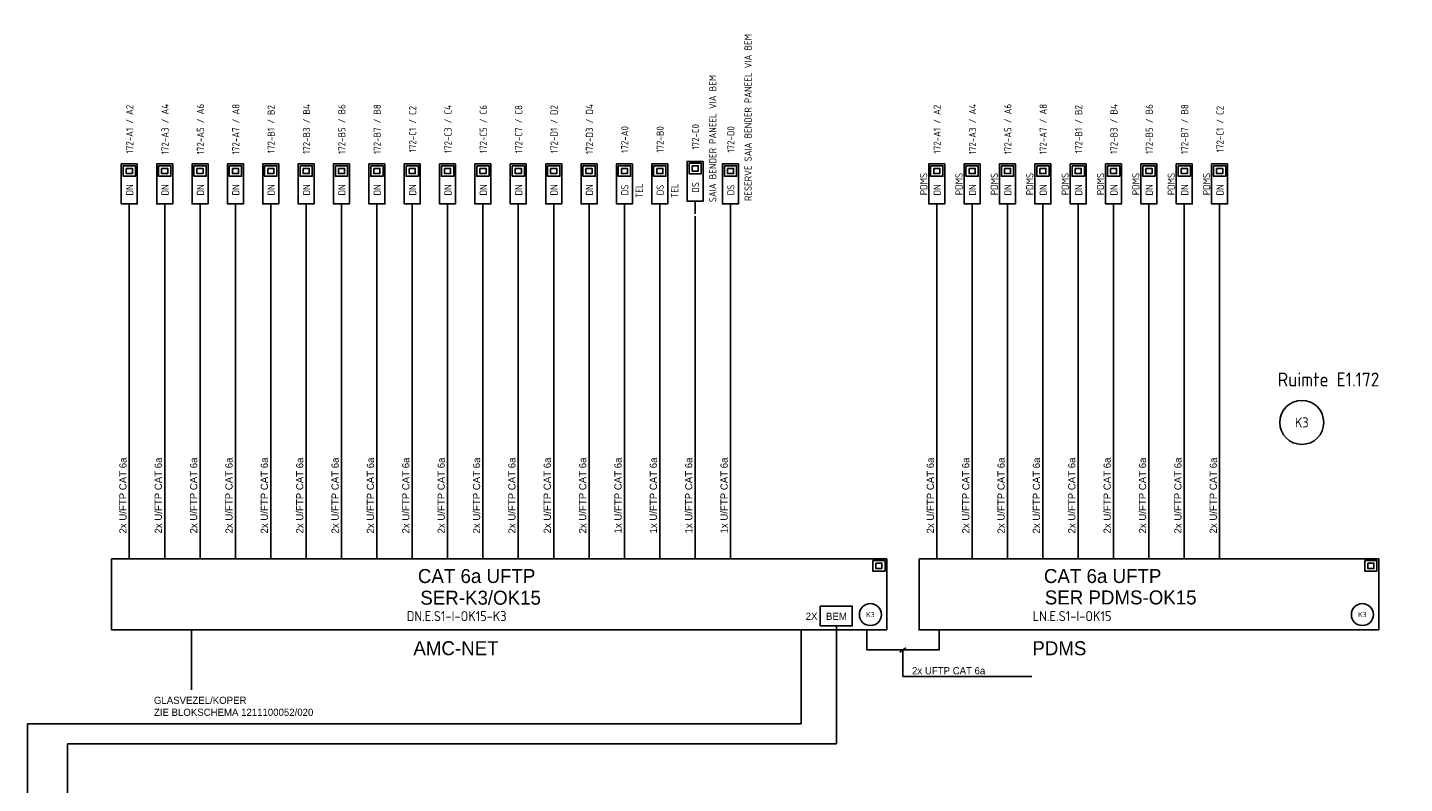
# Model space of a CAD drawing. Header units: millimetres. Extents: x 30 to 777, y 26 to 479.
# Tile 6 of 6: x 427 to 771, y 290 to 479. Entities that reach past the tile are written whole.
import ezdxf
from ezdxf.enums import TextEntityAlignment as Align

# ---------------------------------------------------------------- set-up
doc = ezdxf.new("R2010")
doc.units = ezdxf.units.MM
for name, color, linetype in [('AT$1A---_BIJSCHRIFT', 7, 'Continuous'), ('AT$1A---_TEKST', 2, 'Continuous'), ('E--L6100', 3, 'Continuous'), ('E--L6400', 3, 'Continuous'), ('EB6122--_ATTRIB', 2, 'Continuous'), ('EB6441--_ATTRIB', 2, 'Continuous'), ('EL6122--_AARD-NEN3134', 3, 'Continuous'), ('EL6441--_DN', 7, 'Continuous')]:
    doc.layers.add(name, color=color, linetype=linetype)
doc.styles.add('1_8', font='ISO.shx', dxfattribs={"height": 1.8})
doc.styles.add('2_5', font='iso.shx', dxfattribs={"height": 2.5})
doc.styles.add('GBB_ISOP', font='b-gbp3.shx')
doc.styles.add('NORATT', font='isocp.shx')
doc.styles.add('Normaal_staand', font='iso.shx')

# ---------------------------------------------------------------- blocks, each defined once
blk = doc.blocks.new('ES3134')
at = {"color": 0}
blk.add_circle((0, 0), 5.5, dxfattribs=at)
at = {"style": '1_8', "flags": 8}
blk.add_attdef('M_CODE', text='', height=1.8, dxfattribs=at).set_placement((0, 0), align=Align.MIDDLE_CENTER)
at = {"color": 0, "style": '2_5', "flags": 8}
blk.add_attdef('CODE', text='', height=2.5, dxfattribs=at).set_placement((0, 0), align=Align.MIDDLE)
blk = doc.blocks.new('DATA-LS3')
at = {"layer": 'E--L6400', "color": 2, "linetype": 'Continuous'}
blk.add_line((3.1, 0), (0, 0), dxfattribs=at)
for points in [[(13.1, -2), (3.1, -2), (3.1, 2), (13.1, 2)], [(12.63, 1.53), (12.63, -1.54), (10.01, -1.54), (10.01, 1.53)], [(11.98, 0.76), (11.98, -0.77), (10.67, -0.77), (10.67, 0.76)]]:
    blk.add_lwpolyline(points, close=True, dxfattribs=at)
at = {"style": 'NORATT'}
for tag, flags, p in [('CODE', 9, (8.06, 6.75)), ('M_CODE', 8, (8.06, 3.75))]:
    blk.add_attdef(tag, text='', height=1.8, dxfattribs=dict(at, flags=flags)).set_placement(p, align=Align.MIDDLE_CENTER)
for tag, flags, p in [('PANEEL', 9, (0, 3)), ('GRP', 8, (0, -5)), ('RUIMTE', 9, (0, -7.5))]:
    blk.add_attdef(tag, text='', height=1.8, dxfattribs=dict(at, flags=flags)).set_placement(p, align=Align.MIDDLE_LEFT)
at = {"color": 1, "style": 'NORATT'}
blk.add_attdef('DATACODE', text='', height=1.8, dxfattribs=at).set_placement((8.06, 3.75), align=Align.MIDDLE_CENTER)
blk.add_attdef('DATA-TST', text='', height=1.8, dxfattribs=at).set_placement((4.62, 0), align=Align.MIDDLE_LEFT)

msp = doc.modelspace()

# ---------------------------------------------------------------- linework, layer by layer
at = {"color": 3}
for p, q in [((447.87, 346.58), (641.82, 346.58)), ((447.87, 328.74), (447.87, 346.58)), ((641.82, 346.58), (641.82, 328.74)), ((641.82, 328.74), (447.87, 328.74))]:
    msp.add_line(p, q, dxfattribs=at)
at = {"color": 1}
for p, q in [((467.87, 328.74), (467.87, 313.74)), ((620.4, 328.74), (620.4, 305.24)), ((629.25, 329.74), (629.25, 300.24)), ((645.1, 323.17), (646.6, 324.31)), ((620.4, 305.24), (426.84, 305.24)), ((426.84, 305.24), (426.84, 43.9)), ((436.84, 300.24), (629.25, 300.24)), ((436.84, 300.24), (436.84, 43.9))]:
    msp.add_line(p, q, dxfattribs=at)
at = {"color": 3}
msp.add_lwpolyline([(649.88, 346.58), (764.9, 346.58), (764.9, 328.74), (649.88, 328.74)], close=True, dxfattribs=at)
at = {"color": 1}
msp.add_lwpolyline([(625.16, 334.74), (633.16, 334.74), (633.16, 329.74), (625.16, 329.74)], close=True, dxfattribs=at)
for points in [[(636.82, 328.74), (636.82, 323.74), (654.88, 323.74), (654.88, 328.74)], [(645.85, 323.74), (645.85, 317.11), (678.13, 317.11)]]:
    msp.add_lwpolyline(points, dxfattribs=at)
at = {"layer": 'E--L6100', "color": 1}
msp.add_line((452.3, 432.23), (452.3, 346.58), dxfattribs=at)
for points in [[(461.15, 432.23), (461.15, 346.58)], [(469.99, 432.23), (469.99, 346.58)], [(478.84, 432.23), (478.84, 346.58)], [(487.69, 432.23), (487.69, 346.58)], [(496.54, 432.23), (496.54, 346.58)], [(505.38, 432.23), (505.38, 346.58)], [(514.23, 432.23), (514.23, 346.58)], [(523.08, 432.23), (523.08, 346.58)], [(531.92, 432.23), (531.92, 346.58)], [(540.77, 432.23), (540.77, 346.58)], [(549.62, 432.23), (549.62, 346.58)], [(558.47, 432.23), (558.47, 346.58)], [(567.31, 432.23), (567.31, 346.58)], [(576.16, 432.23), (576.16, 346.58)], [(585.01, 432.23), (585.01, 346.58)], [(593.86, 432.23), (593.86, 346.58)], [(602.7, 432.23), (602.7, 346.58)], [(654.3, 432.23), (654.3, 346.58)], [(663.15, 432.23), (663.15, 346.58)], [(672, 432.23), (672, 346.58)], [(680.85, 432.23), (680.85, 346.58)], [(689.69, 432.23), (689.69, 346.58)], [(698.54, 432.23), (698.54, 346.58)], [(707.39, 432.23), (707.39, 346.58)], [(716.24, 432.23), (716.24, 346.58)], [(725.08, 432.23), (725.08, 346.58)]]:
    msp.add_lwpolyline(points, dxfattribs=at)
at = {"layer": 'E--L6400', "color": 2, "linetype": 'Continuous'}
for points in [[(638.3, 346.11), (641.36, 346.11), (641.36, 343.49), (638.3, 343.49)], [(639.06, 345.46), (640.59, 345.46), (640.59, 344.15), (639.06, 344.15)], [(761.37, 346.11), (764.43, 346.11), (764.43, 343.49), (761.37, 343.49)], [(762.14, 345.46), (763.67, 345.46), (763.67, 344.15), (762.14, 344.15)]]:
    msp.add_lwpolyline(points, close=True, dxfattribs=at)

# ---------------------------------------------------------------- block references
at = {"layer": 'EL6122--_AARD-NEN3134'}
ref = msp.add_blockref('ES3134', (745.63, 380.66), dxfattribs=at)
ref.add_attrib('CODE', 'K3', dxfattribs={"layer": 'EB6122--_ATTRIB', "color": 2, "height": 2.5, "style": 'NORATT', "flags": 8}).set_placement((745.63, 380.66), align=Align.MIDDLE)
ref = msp.add_blockref('ES3134', (637.7, 332.6), dxfattribs=dict(at, xscale=0.5, yscale=0.5, zscale=0.5))
ref.add_attrib('CODE', 'K3', dxfattribs={"layer": 'EB6122--_ATTRIB', "color": 2, "height": 1.25, "style": 'NORATT', "flags": 8}).set_placement((637.7, 332.6), align=Align.MIDDLE)
ref = msp.add_blockref('ES3134', (760.78, 332.6), dxfattribs=dict(at, xscale=0.5, yscale=0.5, zscale=0.5))
ref.add_attrib('CODE', 'K3', dxfattribs={"layer": 'EB6122--_ATTRIB', "color": 2, "height": 1.25, "style": 'NORATT', "flags": 8}).set_placement((760.78, 332.6), align=Align.MIDDLE)
at = {"layer": 'EL6441--_DN'}
ref = msp.add_blockref('DATA-LS3', (602.7, 432.23), dxfattribs=dict(at, rotation=90))
ref.add_attrib('DATACODE', '172-D0', dxfattribs={"layer": 'EB6441--_ATTRIB', "color": 1, "height": 1.8, "rotation": 90, "style": 'NORATT'}).set_placement((602.8, 451.45), align=Align.MIDDLE_CENTER)
ref.add_attrib('DATA-TST', 'DS', dxfattribs={"layer": 'EB6441--_ATTRIB', "color": 1, "height": 1.8, "rotation": 90, "style": 'NORATT'}).set_placement((602.8, 438.81), align=Align.MIDDLE_CENTER)
ref.add_attrib('M_CODE', 'RESERVE SAIA BENDER PANEEL VIA BEM', dxfattribs={"layer": 'EB6441--_ATTRIB', "color": 1, "height": 1.8, "rotation": 90, "style": 'NORATT', "flags": 8}).set_placement((607.1, 456.93), align=Align.MIDDLE_CENTER)
ref = msp.add_blockref('DATA-LS3', (593.86, 432.87), dxfattribs=dict(at, rotation=90))
ref.add_attrib('DATACODE', '172-C0', dxfattribs={"layer": 'EB6441--_ATTRIB', "color": 1, "height": 1.8, "rotation": 90, "style": 'NORATT'}).set_placement((593.95, 452.1), align=Align.MIDDLE_CENTER)
ref.add_attrib('DATA-TST', 'DS', dxfattribs={"layer": 'EB6441--_ATTRIB', "color": 1, "height": 1.8, "rotation": 90, "style": 'NORATT'}).set_placement((593.95, 439.45), align=Align.MIDDLE_CENTER)
ref.add_attrib('M_CODE', 'SAIA BENDER PANEEL VIA BEM', dxfattribs={"layer": 'EB6441--_ATTRIB', "color": 1, "height": 1.8, "rotation": 90, "style": 'NORATT', "flags": 8}).set_placement((598.25, 451.68), align=Align.MIDDLE_CENTER)
ref = msp.add_blockref('DATA-LS3', (452.3, 432.23), dxfattribs=dict(at, rotation=90))
ref.add_attrib('DATACODE', '172-A1 / A2', dxfattribs={"layer": 'EB6441--_ATTRIB', "color": 1, "height": 1.8, "rotation": 90, "style": 'NORATT'}).set_placement((452.39, 454.03), align=Align.MIDDLE_CENTER)
ref.add_attrib('DATA-TST', 'DN', dxfattribs={"layer": 'EB6441--_ATTRIB', "color": 1, "height": 1.8, "rotation": 90, "style": 'NORATT'}).set_placement((452.39, 438.81), align=Align.MIDDLE_CENTER)
ref = msp.add_blockref('DATA-LS3', (461.15, 432.23), dxfattribs=dict(at, rotation=90))
ref.add_attrib('DATACODE', '172-A3 / A4', dxfattribs={"layer": 'EB6441--_ATTRIB', "color": 1, "height": 1.8, "rotation": 90, "style": 'NORATT'}).set_placement((461.24, 454.03), align=Align.MIDDLE_CENTER)
ref.add_attrib('DATA-TST', 'DN', dxfattribs={"layer": 'EB6441--_ATTRIB', "color": 1, "height": 1.8, "rotation": 90, "style": 'NORATT'}).set_placement((461.24, 438.81), align=Align.MIDDLE_CENTER)
ref = msp.add_blockref('DATA-LS3', (469.99, 432.23), dxfattribs=dict(at, rotation=90))
ref.add_attrib('DATACODE', '172-A5 / A6', dxfattribs={"layer": 'EB6441--_ATTRIB', "color": 1, "height": 1.8, "rotation": 90, "style": 'NORATT'}).set_placement((470.09, 454.03), align=Align.MIDDLE_CENTER)
ref.add_attrib('DATA-TST', 'DN', dxfattribs={"layer": 'EB6441--_ATTRIB', "color": 1, "height": 1.8, "rotation": 90, "style": 'NORATT'}).set_placement((470.09, 438.81), align=Align.MIDDLE_CENTER)
ref = msp.add_blockref('DATA-LS3', (478.84, 432.23), dxfattribs=dict(at, rotation=90))
ref.add_attrib('DATACODE', '172-A7 / A8', dxfattribs={"layer": 'EB6441--_ATTRIB', "color": 1, "height": 1.8, "rotation": 90, "style": 'NORATT'}).set_placement((478.93, 454.03), align=Align.MIDDLE_CENTER)
ref.add_attrib('DATA-TST', 'DN', dxfattribs={"layer": 'EB6441--_ATTRIB', "color": 1, "height": 1.8, "rotation": 90, "style": 'NORATT'}).set_placement((478.93, 438.81), align=Align.MIDDLE_CENTER)
ref = msp.add_blockref('DATA-LS3', (487.69, 432.23), dxfattribs=dict(at, rotation=90))
ref.add_attrib('DATACODE', '172-B1 / B2', dxfattribs={"layer": 'EB6441--_ATTRIB', "color": 1, "height": 1.8, "rotation": 90, "style": 'NORATT'}).set_placement((487.78, 454.03), align=Align.MIDDLE_CENTER)
ref.add_attrib('DATA-TST', 'DN', dxfattribs={"layer": 'EB6441--_ATTRIB', "color": 1, "height": 1.8, "rotation": 90, "style": 'NORATT'}).set_placement((487.78, 438.81), align=Align.MIDDLE_CENTER)
ref = msp.add_blockref('DATA-LS3', (496.54, 432.23), dxfattribs=dict(at, rotation=90))
ref.add_attrib('DATACODE', '172-B3 / B4', dxfattribs={"layer": 'EB6441--_ATTRIB', "color": 1, "height": 1.8, "rotation": 90, "style": 'NORATT'}).set_placement((496.63, 454.03), align=Align.MIDDLE_CENTER)
ref.add_attrib('DATA-TST', 'DN', dxfattribs={"layer": 'EB6441--_ATTRIB', "color": 1, "height": 1.8, "rotation": 90, "style": 'NORATT'}).set_placement((496.63, 438.81), align=Align.MIDDLE_CENTER)
ref = msp.add_blockref('DATA-LS3', (505.38, 432.23), dxfattribs=dict(at, rotation=90))
ref.add_attrib('DATACODE', '172-B5 / B6', dxfattribs={"layer": 'EB6441--_ATTRIB', "color": 1, "height": 1.8, "rotation": 90, "style": 'NORATT'}).set_placement((505.48, 454.03), align=Align.MIDDLE_CENTER)
ref.add_attrib('DATA-TST', 'DN', dxfattribs={"layer": 'EB6441--_ATTRIB', "color": 1, "height": 1.8, "rotation": 90, "style": 'NORATT'}).set_placement((505.48, 438.81), align=Align.MIDDLE_CENTER)
ref = msp.add_blockref('DATA-LS3', (514.23, 432.23), dxfattribs=dict(at, rotation=90))
ref.add_attrib('DATACODE', '172-B7 / B8', dxfattribs={"layer": 'EB6441--_ATTRIB', "color": 1, "height": 1.8, "rotation": 90, "style": 'NORATT'}).set_placement((514.32, 454.03), align=Align.MIDDLE_CENTER)
ref.add_attrib('DATA-TST', 'DN', dxfattribs={"layer": 'EB6441--_ATTRIB', "color": 1, "height": 1.8, "rotation": 90, "style": 'NORATT'}).set_placement((514.32, 438.81), align=Align.MIDDLE_CENTER)
ref = msp.add_blockref('DATA-LS3', (523.08, 432.23), dxfattribs=dict(at, rotation=90))
ref.add_attrib('DATACODE', '172-C1 / C2', dxfattribs={"layer": 'EB6441--_ATTRIB', "color": 1, "height": 1.8, "rotation": 90, "style": 'NORATT'}).set_placement((523.17, 454.03), align=Align.MIDDLE_CENTER)
ref.add_attrib('DATA-TST', 'DN', dxfattribs={"layer": 'EB6441--_ATTRIB', "color": 1, "height": 1.8, "rotation": 90, "style": 'NORATT'}).set_placement((523.17, 438.81), align=Align.MIDDLE_CENTER)
ref = msp.add_blockref('DATA-LS3', (531.92, 432.23), dxfattribs=dict(at, rotation=90))
ref.add_attrib('DATACODE', '172-C3 / C4', dxfattribs={"layer": 'EB6441--_ATTRIB', "color": 1, "height": 1.8, "rotation": 90, "style": 'NORATT'}).set_placement((532.02, 454.03), align=Align.MIDDLE_CENTER)
ref.add_attrib('DATA-TST', 'DN', dxfattribs={"layer": 'EB6441--_ATTRIB', "color": 1, "height": 1.8, "rotation": 90, "style": 'NORATT'}).set_placement((532.02, 438.81), align=Align.MIDDLE_CENTER)
ref = msp.add_blockref('DATA-LS3', (540.77, 432.23), dxfattribs=dict(at, rotation=90))
ref.add_attrib('DATACODE', '172-C5 / C6', dxfattribs={"layer": 'EB6441--_ATTRIB', "color": 1, "height": 1.8, "rotation": 90, "style": 'NORATT'}).set_placement((540.87, 454.03), align=Align.MIDDLE_CENTER)
ref.add_attrib('DATA-TST', 'DN', dxfattribs={"layer": 'EB6441--_ATTRIB', "color": 1, "height": 1.8, "rotation": 90, "style": 'NORATT'}).set_placement((540.87, 438.81), align=Align.MIDDLE_CENTER)
ref = msp.add_blockref('DATA-LS3', (549.62, 432.23), dxfattribs=dict(at, rotation=90))
ref.add_attrib('DATACODE', '172-C7 / C8', dxfattribs={"layer": 'EB6441--_ATTRIB', "color": 1, "height": 1.8, "rotation": 90, "style": 'NORATT'}).set_placement((549.71, 454.03), align=Align.MIDDLE_CENTER)
ref.add_attrib('DATA-TST', 'DN', dxfattribs={"layer": 'EB6441--_ATTRIB', "color": 1, "height": 1.8, "rotation": 90, "style": 'NORATT'}).set_placement((549.71, 438.81), align=Align.MIDDLE_CENTER)
ref = msp.add_blockref('DATA-LS3', (558.47, 432.23), dxfattribs=dict(at, rotation=90))
ref.add_attrib('DATACODE', '172-D1 / D2', dxfattribs={"layer": 'EB6441--_ATTRIB', "color": 1, "height": 1.8, "rotation": 90, "style": 'NORATT'}).set_placement((558.56, 454.03), align=Align.MIDDLE_CENTER)
ref.add_attrib('DATA-TST', 'DN', dxfattribs={"layer": 'EB6441--_ATTRIB', "color": 1, "height": 1.8, "rotation": 90, "style": 'NORATT'}).set_placement((558.56, 438.81), align=Align.MIDDLE_CENTER)
ref = msp.add_blockref('DATA-LS3', (567.31, 432.23), dxfattribs=dict(at, rotation=90))
ref.add_attrib('DATACODE', '172-D3 / D4', dxfattribs={"layer": 'EB6441--_ATTRIB', "color": 1, "height": 1.8, "rotation": 90, "style": 'NORATT'}).set_placement((567.41, 454.03), align=Align.MIDDLE_CENTER)
ref.add_attrib('DATA-TST', 'DN', dxfattribs={"layer": 'EB6441--_ATTRIB', "color": 1, "height": 1.8, "rotation": 90, "style": 'NORATT'}).set_placement((567.41, 438.81), align=Align.MIDDLE_CENTER)
ref = msp.add_blockref('DATA-LS3', (654.3, 432.23), dxfattribs=dict(at, rotation=90))
ref.add_attrib('DATACODE', '172-A1 / A2', dxfattribs={"layer": 'EB6441--_ATTRIB', "color": 1, "height": 1.8, "rotation": 90, "style": 'NORATT', "oblique": 360}).set_placement((654.4, 454.03), align=Align.MIDDLE_CENTER)
ref.add_attrib('DATA-TST', 'DN', dxfattribs={"layer": 'EB6441--_ATTRIB', "color": 1, "height": 1.8, "rotation": 90, "style": 'NORATT', "oblique": 360}).set_placement((654.4, 438.81), align=Align.MIDDLE_CENTER)
ref.add_attrib('M_CODE', 'PDMS', dxfattribs={"layer": 'EB6441--_ATTRIB', "color": 1, "height": 1.8, "rotation": 90, "style": 'NORATT', "flags": 8}).set_placement((651.03, 440.29), align=Align.MIDDLE_CENTER)
ref = msp.add_blockref('DATA-LS3', (663.15, 432.23), dxfattribs=dict(at, rotation=90))
ref.add_attrib('DATACODE', '172-A3 / A4', dxfattribs={"layer": 'EB6441--_ATTRIB', "color": 1, "height": 1.8, "rotation": 90, "style": 'NORATT', "oblique": 360}).set_placement((663.25, 454.03), align=Align.MIDDLE_CENTER)
ref.add_attrib('DATA-TST', 'DN', dxfattribs={"layer": 'EB6441--_ATTRIB', "color": 1, "height": 1.8, "rotation": 90, "style": 'NORATT', "oblique": 360}).set_placement((663.25, 438.81), align=Align.MIDDLE_CENTER)
ref.add_attrib('M_CODE', 'PDMS', dxfattribs={"layer": 'EB6441--_ATTRIB', "color": 1, "height": 1.8, "rotation": 90, "style": 'NORATT', "flags": 8}).set_placement((659.87, 440.29), align=Align.MIDDLE_CENTER)
ref = msp.add_blockref('DATA-LS3', (672, 432.23), dxfattribs=dict(at, rotation=90))
ref.add_attrib('DATACODE', '172-A5 / A6', dxfattribs={"layer": 'EB6441--_ATTRIB', "color": 1, "height": 1.8, "rotation": 90, "style": 'NORATT', "oblique": 360}).set_placement((672.09, 454.03), align=Align.MIDDLE_CENTER)
ref.add_attrib('DATA-TST', 'DN', dxfattribs={"layer": 'EB6441--_ATTRIB', "color": 1, "height": 1.8, "rotation": 90, "style": 'NORATT', "oblique": 360}).set_placement((672.09, 438.81), align=Align.MIDDLE_CENTER)
ref.add_attrib('M_CODE', 'PDMS', dxfattribs={"layer": 'EB6441--_ATTRIB', "color": 1, "height": 1.8, "rotation": 90, "style": 'NORATT', "flags": 8}).set_placement((668.72, 440.29), align=Align.MIDDLE_CENTER)
ref = msp.add_blockref('DATA-LS3', (680.85, 432.23), dxfattribs=dict(at, rotation=90))
ref.add_attrib('DATACODE', '172-A7 / A8', dxfattribs={"layer": 'EB6441--_ATTRIB', "color": 1, "height": 1.8, "rotation": 90, "style": 'NORATT', "oblique": 360}).set_placement((680.94, 454.03), align=Align.MIDDLE_CENTER)
ref.add_attrib('DATA-TST', 'DN', dxfattribs={"layer": 'EB6441--_ATTRIB', "color": 1, "height": 1.8, "rotation": 90, "style": 'NORATT', "oblique": 360}).set_placement((680.94, 438.81), align=Align.MIDDLE_CENTER)
ref.add_attrib('M_CODE', 'PDMS', dxfattribs={"layer": 'EB6441--_ATTRIB', "color": 1, "height": 1.8, "rotation": 90, "style": 'NORATT', "flags": 8}).set_placement((677.57, 440.29), align=Align.MIDDLE_CENTER)
ref = msp.add_blockref('DATA-LS3', (689.69, 432.23), dxfattribs=dict(at, rotation=90))
ref.add_attrib('DATACODE', '172-B1 / B2', dxfattribs={"layer": 'EB6441--_ATTRIB', "color": 1, "height": 1.8, "rotation": 90, "style": 'NORATT', "oblique": 360}).set_placement((689.79, 454.03), align=Align.MIDDLE_CENTER)
ref.add_attrib('DATA-TST', 'DN', dxfattribs={"layer": 'EB6441--_ATTRIB', "color": 1, "height": 1.8, "rotation": 90, "style": 'NORATT', "oblique": 360}).set_placement((689.79, 438.81), align=Align.MIDDLE_CENTER)
ref.add_attrib('M_CODE', 'PDMS', dxfattribs={"layer": 'EB6441--_ATTRIB', "color": 1, "height": 1.8, "rotation": 90, "style": 'NORATT', "flags": 8}).set_placement((686.42, 440.29), align=Align.MIDDLE_CENTER)
ref = msp.add_blockref('DATA-LS3', (698.54, 432.23), dxfattribs=dict(at, rotation=90))
ref.add_attrib('DATACODE', '172-B3 / B4', dxfattribs={"layer": 'EB6441--_ATTRIB', "color": 1, "height": 1.8, "rotation": 90, "style": 'NORATT', "oblique": 360}).set_placement((698.63, 454.03), align=Align.MIDDLE_CENTER)
ref.add_attrib('DATA-TST', 'DN', dxfattribs={"layer": 'EB6441--_ATTRIB', "color": 1, "height": 1.8, "rotation": 90, "style": 'NORATT', "oblique": 360}).set_placement((698.63, 438.81), align=Align.MIDDLE_CENTER)
ref.add_attrib('M_CODE', 'PDMS', dxfattribs={"layer": 'EB6441--_ATTRIB', "color": 1, "height": 1.8, "rotation": 90, "style": 'NORATT', "flags": 8}).set_placement((695.26, 440.29), align=Align.MIDDLE_CENTER)
ref = msp.add_blockref('DATA-LS3', (707.39, 432.23), dxfattribs=dict(at, rotation=90))
ref.add_attrib('DATACODE', '172-B5 / B6', dxfattribs={"layer": 'EB6441--_ATTRIB', "color": 1, "height": 1.8, "rotation": 90, "style": 'NORATT', "oblique": 360}).set_placement((707.48, 454.03), align=Align.MIDDLE_CENTER)
ref.add_attrib('DATA-TST', 'DN', dxfattribs={"layer": 'EB6441--_ATTRIB', "color": 1, "height": 1.8, "rotation": 90, "style": 'NORATT', "oblique": 360}).set_placement((707.48, 438.81), align=Align.MIDDLE_CENTER)
ref.add_attrib('M_CODE', 'PDMS', dxfattribs={"layer": 'EB6441--_ATTRIB', "color": 1, "height": 1.8, "rotation": 90, "style": 'NORATT', "flags": 8}).set_placement((704.11, 440.29), align=Align.MIDDLE_CENTER)
ref = msp.add_blockref('DATA-LS3', (716.24, 432.23), dxfattribs=dict(at, rotation=90))
ref.add_attrib('DATACODE', '172-B7 / B8', dxfattribs={"layer": 'EB6441--_ATTRIB', "color": 1, "height": 1.8, "rotation": 90, "style": 'NORATT', "oblique": 360}).set_placement((716.33, 454.03), align=Align.MIDDLE_CENTER)
ref.add_attrib('DATA-TST', 'DN', dxfattribs={"layer": 'EB6441--_ATTRIB', "color": 1, "height": 1.8, "rotation": 90, "style": 'NORATT', "oblique": 360}).set_placement((716.33, 438.81), align=Align.MIDDLE_CENTER)
ref.add_attrib('M_CODE', 'PDMS', dxfattribs={"layer": 'EB6441--_ATTRIB', "color": 1, "height": 1.8, "rotation": 90, "style": 'NORATT', "flags": 8}).set_placement((712.96, 440.29), align=Align.MIDDLE_CENTER)
ref = msp.add_blockref('DATA-LS3', (725.08, 432.23), dxfattribs=dict(at, rotation=90))
ref.add_attrib('DATACODE', '172-C1 / C2', dxfattribs={"layer": 'EB6441--_ATTRIB', "color": 1, "height": 1.8, "rotation": 90, "style": 'NORATT', "oblique": 360}).set_placement((725.18, 454.03), align=Align.MIDDLE_CENTER)
ref.add_attrib('DATA-TST', 'DN', dxfattribs={"layer": 'EB6441--_ATTRIB', "color": 1, "height": 1.8, "rotation": 90, "style": 'NORATT', "oblique": 360}).set_placement((725.18, 438.81), align=Align.MIDDLE_CENTER)
ref.add_attrib('M_CODE', 'PDMS', dxfattribs={"layer": 'EB6441--_ATTRIB', "color": 1, "height": 1.8, "rotation": 90, "style": 'NORATT', "flags": 8}).set_placement((721.81, 440.29), align=Align.MIDDLE_CENTER)
ref = msp.add_blockref('DATA-LS3', (576.16, 432.23), dxfattribs=dict(at, rotation=90))
ref.add_attrib('DATACODE', '172-A0', dxfattribs={"layer": 'EB6441--_ATTRIB', "color": 1, "height": 1.8, "rotation": 90, "style": 'NORATT'}).set_placement((576.25, 451.45), align=Align.MIDDLE_CENTER)
ref.add_attrib('DATA-TST', 'DS', dxfattribs={"layer": 'EB6441--_ATTRIB', "color": 1, "height": 1.8, "rotation": 90, "style": 'NORATT'}).set_placement((576.25, 438.81), align=Align.MIDDLE_CENTER)
ref.add_attrib('GRP', 'TEL', dxfattribs={"layer": 'EB6441--_ATTRIB', "color": 1, "height": 1.8, "rotation": -270, "style": 'NORATT', "oblique": 360, "flags": 8}).set_placement((579.9, 436.87), align=Align.MIDDLE_LEFT)
ref = msp.add_blockref('DATA-LS3', (585.01, 432.23), dxfattribs=dict(at, rotation=90))
ref.add_attrib('DATACODE', '172-B0', dxfattribs={"layer": 'EB6441--_ATTRIB', "color": 1, "height": 1.8, "rotation": 90, "style": 'NORATT'}).set_placement((585.1, 451.45), align=Align.MIDDLE_CENTER)
ref.add_attrib('DATA-TST', 'DS', dxfattribs={"layer": 'EB6441--_ATTRIB', "color": 1, "height": 1.8, "rotation": 90, "style": 'NORATT'}).set_placement((585.1, 438.81), align=Align.MIDDLE_CENTER)
ref.add_attrib('GRP', 'TEL', dxfattribs={"layer": 'EB6441--_ATTRIB', "color": 1, "height": 1.8, "rotation": -270, "style": 'NORATT', "oblique": 360, "flags": 8}).set_placement((588.74, 436.87), align=Align.MIDDLE_LEFT)

# ---------------------------------------------------------------- texts
at = {"layer": 'AT$1A---_BIJSCHRIFT', "color": 2, "style": 'Normaal_staand'}
msp.add_text('Ruimte E1.172', height=3.5, dxfattribs=at).set_placement((739.63, 391.4), align=Align.MIDDLE_LEFT)
for s, p in [('DN.E.S1-I-OK15-K3', (521.69, 330.21)), ('LN.E.S1-I-OK15', (678.31, 330.21))]:
    msp.add_text(s, height=2.5, dxfattribs=at).set_placement(p, align=Align.BOTTOM_LEFT)
at = {"layer": 'AT$1A---_TEKST', "style": 'GBB_ISOP'}
for s, p in [('2x U/FTP CAT 6a', (452.13, 352.88)), ('2x U/FTP CAT 6a', (460.98, 352.88)), ('2x U/FTP CAT 6a', (469.83, 352.88)), ('2x U/FTP CAT 6a', (478.67, 352.88)), ('2x U/FTP CAT 6a', (487.52, 352.88)), ('2x U/FTP CAT 6a', (496.37, 352.88)), ('2x U/FTP CAT 6a', (505.22, 352.88)), ('2x U/FTP CAT 6a', (514.06, 352.88)), ('2x U/FTP CAT 6a', (522.91, 352.88)), ('2x U/FTP CAT 6a', (531.76, 352.88)), ('2x U/FTP CAT 6a', (540.61, 352.88)), ('2x U/FTP CAT 6a', (549.45, 352.88)), ('2x U/FTP CAT 6a', (558.3, 352.88)), ('2x U/FTP CAT 6a', (567.15, 352.88)), ('1x U/FTP CAT 6a', (576, 352.88)), ('1x U/FTP CAT 6a', (584.84, 352.88)), ('1x U/FTP CAT 6a', (593.69, 352.88)), ('1x U/FTP CAT 6a', (602.54, 352.88)), ('2x U/FTP CAT 6a', (654.14, 352.88)), ('2x U/FTP CAT 6a', (662.99, 352.88)), ('2x U/FTP CAT 6a', (671.83, 352.88)), ('2x U/FTP CAT 6a', (680.68, 352.88)), ('2x U/FTP CAT 6a', (689.53, 352.88)), ('2x U/FTP CAT 6a', (698.37, 352.88)), ('2x U/FTP CAT 6a', (707.22, 352.88)), ('2x U/FTP CAT 6a', (716.07, 352.88)), ('2x U/FTP CAT 6a', (724.92, 352.88))]:
    msp.add_text(s, height=1.8, rotation=90, dxfattribs=at).set_placement(p, align=Align.BOTTOM_LEFT)
at = {"layer": 'AT$1A---_TEKST', "color": 3, "style": 'GBB_ISOP'}
for s, p in [('CAT 6a UFTP', (539.19, 342.24)), ('CAT 6a UFTP', (695.81, 342.24)), ('SER-K3/OK15', (540.19, 336.89)), ('SER PDMS-OK15', (700.32, 336.89)), ('AMC-NET', (534.02, 324.18)), ('PDMS', (684.98, 324.18))]:
    msp.add_text(s, height=3.5, dxfattribs=at).set_placement(p, align=Align.MIDDLE)
at = {"layer": 'AT$1A---_TEKST', "style": 'GBB_ISOP'}
for s, p in [('2X', (621.51, 330.72)), ('BEM', (626.59, 330.72)), ('2x UFTP CAT 6a', (648.12, 317.11)), ('GLASVEZEL/KOPER', (458.46, 309.71)), ('ZIE BLOKSCHEMA 1211100052/020', (458.46, 306.71))]:
    msp.add_text(s, height=1.8, dxfattribs=at).set_placement(p, align=Align.BOTTOM_LEFT)

doc.saveas('drawing.dxf')
